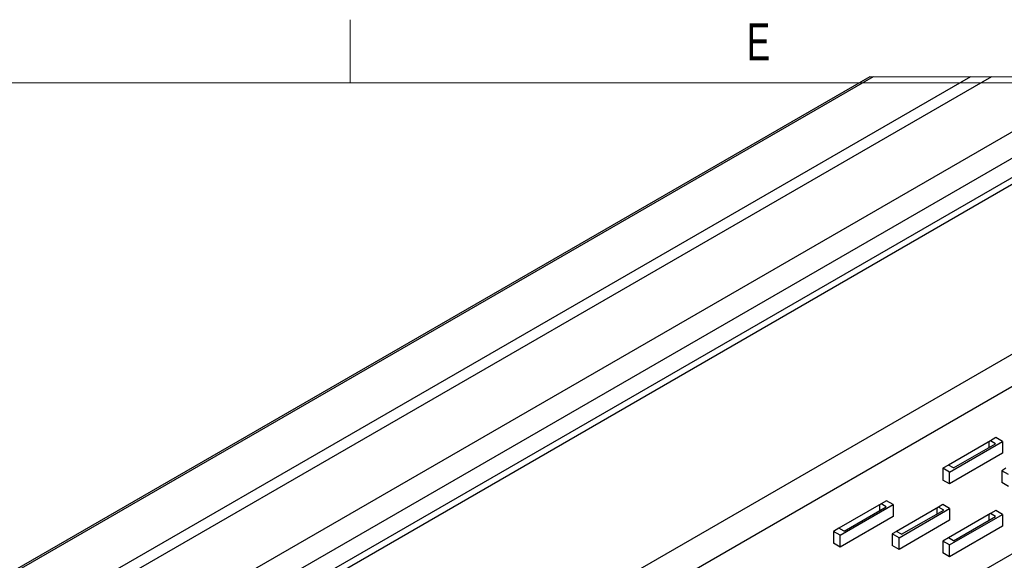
# Model space of a CAD drawing. Header units: inches. Extents: x 0.5 to 17.5, y 0.4 to 10.7.
# Tile 7 of 10: x 8.8 to 11.5, y 9.2 to 10.7. Entities that reach past the tile are written whole.
import ezdxf

# ---------------------------------------------------------------- set-up
doc = ezdxf.new("R2010")
doc.units = ezdxf.units.IN
doc.header["$MEASUREMENT"] = 0
doc.styles.add('SLDTEXTSTYLE0', font='TXT', dxfattribs={"width": 0.7})

msp = doc.modelspace()

# ---------------------------------------------------------------- linework, layer by layer
at = {"color": 7, "linetype": 'Continuous', "lineweight": 18}
for p, q in [((9.70958494, 10.69394495), (9.70958494, 10.51707317)), ((14.2512516, 10.51707317), (0.6262516, 10.51707317)), ((13.26936885, 10.53425058), (11.16499851, 10.53425058))]:
    msp.add_line(p, q, dxfattribs=at)
at = {"color": 7, "linetype": 'Continuous', "lineweight": 25}
for p, q in [((11.16499851, 10.53425058), (7.16044637, 8.22247172)), ((11.17442648, 10.53425058), (7.16516038, 8.2197504)), ((11.44633683, 10.53425058), (7.16516038, 8.06278006)), ((12.91020608, 10.53425058), (7.16831387, 7.21952659)), ((11.50512265, 10.53425058), (7.17726435, 8.03583111)), ((13.06768261, 10.53425058), (7.197131, 7.14525325)), ((13.87871507, 10.53425058), (7.197131, 6.67705396)), ((11.83048056, 10.53425058), (7.29652761, 7.91685551)), ((7.31115421, 7.77814906), (12.08537939, 10.53425058)), ((11.95852797, 10.53425058), (7.32289249, 7.8581552)), ((12.05217591, 10.53425058), (7.32289249, 7.80409361)), ((11.50251832, 9.51426942), (11.38466719, 9.44623545)), ((11.51783894, 9.52311391), (11.50251832, 9.51426942)), ((11.51666044, 9.50610546), (11.50251832, 9.51426942)), ((11.53669512, 9.51222843), (11.51783894, 9.52311391)), ((11.3882027, 9.42650549), (11.53669512, 9.51222843)), ((11.39880932, 9.4380713), (11.51666044, 9.50610546)), ((11.49780426, 9.5115481), (11.49780426, 9.49521999)), ((11.53669512, 9.51222843), (11.53669512, 9.47916584)), ((11.53669512, 9.47916584), (11.3882027, 9.3934431)), ((11.38466719, 9.44623545), (11.36934652, 9.43739097)), ((11.36934652, 9.43739097), (11.36934652, 9.40432858)), ((11.3882027, 9.42650549), (11.36934652, 9.43739097)), ((11.39880932, 9.4380713), (11.38466719, 9.44623545)), ((11.54598043, 9.43729202), (11.53405251, 9.43040619)), ((11.3882027, 9.3934431), (11.36934652, 9.40432858)), ((11.3882027, 9.3934431), (11.3882027, 9.42650549)), ((11.53405251, 9.43040619), (11.53405251, 9.39734361)), ((11.55290869, 9.41952072), (11.53405251, 9.43040619)), ((11.55290869, 9.38645813), (11.53405251, 9.39734361)), ((11.19610537, 9.3373811), (11.07825425, 9.26934694)), ((11.08178978, 9.24961717), (11.23028222, 9.33533992)), ((11.09239637, 9.26118298), (11.21024749, 9.32921695)), ((11.19139131, 9.33465959), (11.19139131, 9.31833147)), ((11.21142599, 9.34622539), (11.19610537, 9.3373811)), ((11.21024749, 9.32921695), (11.19610537, 9.3373811)), ((11.23028222, 9.33533992), (11.21142599, 9.34622539)), ((11.23028222, 9.33533992), (11.23028222, 9.30227752)), ((11.3574186, 9.32843767), (11.23956748, 9.2604035)), ((11.24649574, 9.2426322), (11.3882027, 9.32443801)), ((11.35270455, 9.32571615), (11.35270455, 9.30938804)), ((11.36934652, 9.33532349), (11.3574186, 9.32843767)), ((11.37156072, 9.32027351), (11.3574186, 9.32843767)), ((11.3882027, 9.32443801), (11.36934652, 9.33532349)), ((11.3882027, 9.32443801), (11.3882027, 9.29137543)), ((11.23028222, 9.30227752), (11.08178978, 9.21655459)), ((11.2537096, 9.25223954), (11.37156072, 9.32027351)), ((11.50251832, 9.31013427), (11.38466719, 9.2421003)), ((11.3882027, 9.22237034), (11.53669512, 9.30809328)), ((11.39880932, 9.23393614), (11.51666044, 9.30197011)), ((11.49780426, 9.30741295), (11.49780426, 9.29108464)), ((11.51783894, 9.31897875), (11.50251832, 9.31013427)), ((11.51666044, 9.30197011), (11.50251832, 9.31013427)), ((11.53669512, 9.30809328), (11.51783894, 9.31897875)), ((11.53669512, 9.30809328), (11.53669512, 9.27503069)), ((11.07825425, 9.26934694), (11.0629336, 9.26050265)), ((11.09239637, 9.26118298), (11.07825425, 9.26934694)), ((11.3882027, 9.29137543), (11.24649574, 9.20956981)), ((11.53669512, 9.27503069), (11.3882027, 9.18930795)), ((11.0629336, 9.26050265), (11.0629336, 9.22744006)), ((11.08178978, 9.24961717), (11.0629336, 9.26050265)), ((11.08178978, 9.21655459), (11.08178978, 9.24961717)), ((11.23956748, 9.2604035), (11.22763956, 9.25351768)), ((11.22763956, 9.25351768), (11.22763956, 9.22045529)), ((11.24649574, 9.2426322), (11.22763956, 9.25351768)), ((11.2537096, 9.25223954), (11.23956748, 9.2604035)), ((11.24649574, 9.20956981), (11.24649574, 9.2426322)), ((11.38466719, 9.2421003), (11.36934652, 9.23325581)), ((11.39880932, 9.23393614), (11.38466719, 9.2421003)), ((11.08178978, 9.21655459), (11.0629336, 9.22744006)), ((11.24649574, 9.20956981), (11.22763956, 9.22045529)), ((11.36934652, 9.23325581), (11.36934652, 9.20019323)), ((11.3882027, 9.22237034), (11.36934652, 9.23325581)), ((11.3882027, 9.18930795), (11.3882027, 9.22237034)), ((11.3882027, 9.18930795), (11.36934652, 9.20019323))]:
    msp.add_line(p, q, dxfattribs=at)

# ---------------------------------------------------------------- texts
at = {"color": 7, "linetype": 'Continuous', "lineweight": 0, "insert": (10.8526565, 10.6839024), "char_height": 0.10416667, "attachment_point": 2, "style": 'SLDTEXTSTYLE0'}
msp.add_mtext('E', dxfattribs=at)

doc.saveas('drawing.dxf')
